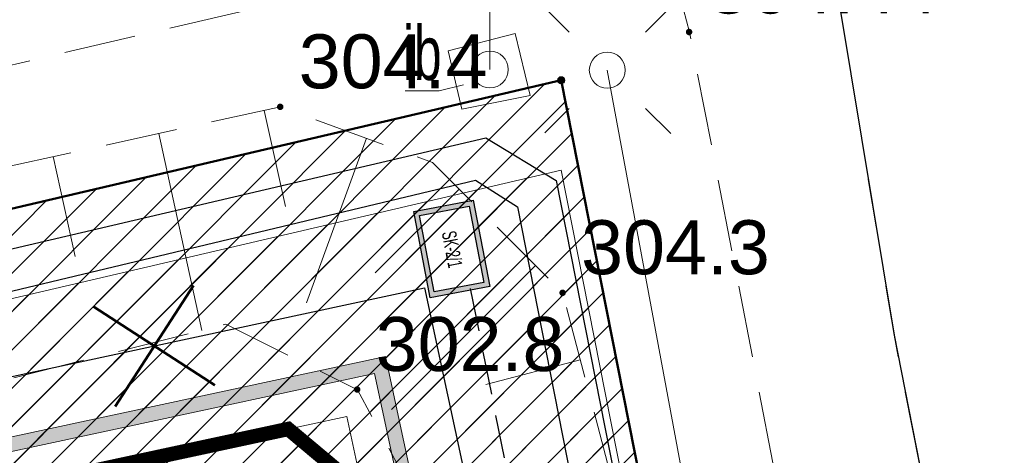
# Model space of a CAD drawing. Header units: metres. Extents: x 6567444 to 13135881, y 5574237 to 11149086.
# Tile 171 of 191: x 6567914 to 6567928, y 5574564 to 5574570. Entities that reach past the tile are written whole.
import ezdxf
from ezdxf.enums import TextEntityAlignment as Align

# ---------------------------------------------------------------- set-up
doc = ezdxf.new("R2010")
doc.units = ezdxf.units.M
for name, pattern in [('Krawędzie ukryte xs', [0.9, 0.6, -0.3]), ('Kropki przerywana 1', [250, 150, -100]), ('L_0_03', [1, 0.5, -0.5]), ('L_0_04', [1.5, 1, -0.5]), ('Przerywana', [240, 120, -120])]:
    doc.linetypes.add(name, pattern=pattern)
for name, color, linetype, lineweight in [('EGB_DzialkaEwidencyjna', 7, 'Continuous', 18), ('EGB_Klasouzytek', 92, 'Continuous', 18), ('EGB_KonturUzytkuGruntowego', 92, 'Continuous', 18), ('EGB_PunktGraniczny', 7, 'Continuous', 18), ('GES_InneUrzadzeniaTowarzyszace_P', 7, 'Continuous', 18), ('GES_PrzewodElektroenergetyczny', 1, 'Continuous', 18), ('GES_UrzadzeniaSiecElektroenergetyczna_P', 7, 'Continuous', 18), ('KR_ObiektKarto', 7, 'Continuous', 18), ('OT_Budowle', 7, 'Continuous', 18), ('OT_Komunikacja', 7, 'Continuous', 18), ('OT_Skarpa', 7, 'Continuous', 18), ('OTRN', 7, 'Continuous', 13), ('OTRS', 7, 'Continuous', 13), ('OTRS_O', 7, 'Continuous', 20), ('SEL_sieci_kable_SN', 10, 'SEL_SN', 50), ('Z_GRANICE SPRAWDZONE', 100, 'Continuous', 30)]:
    doc.layers.add(name, color=color, linetype=linetype, lineweight=lineweight)
for name, color, linetype in [('FORMA - Arch 01 - 820-G Rysunki Obrazki', 7, 'Continuous'), ('FORMA - Arch 01 - PZT 0 ZAKRES OPRACOWANIA', 7, 'Continuous'), ('FORMA - Arch 01 - PZT 1 Strefy', 7, 'Continuous'), ('FORMA - Arch 01 - PZT 2 Inne obiekty', 7, 'Continuous'), ('FORMA - Arch 01 - PZT-3 Zagospodarowanie', 7, 'Continuous'), ('OTRN_O', 7, 'Continuous')]:
    doc.layers.add(name, color=color, linetype=linetype)
doc.styles.add('ARIAL', font='arial.ttf')
doc.styles.add('BDOT', font='arial.ttf', dxfattribs={"width": 0.9})
doc.styles.get("Standard").update_dxf_attribs({"font": 'arial.ttf'})
doc.styles.add('STYL_AUTOMATYCZNY_12', font='arial.ttf', dxfattribs={"width": 0.6})
doc.linetypes.add('SEL_SN', pattern='A,5,["SN",ARIAL,S=1,R=0,X=1.8,Y=0.25],5', length=10)
doc.linetypes.add('Symbol (2)', pattern='A,0,[1,U02 PROJEKT ZAGOSPODAROWANIA TERENU1.Shx,S=0.793651,R=0,X=0,Y=0],-100,0', length=100)
pattern_1 = [(45, (0, 0), (-0.265165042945, 0.265165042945), [])]

# ---------------------------------------------------------------- blocks, each defined once
blk = doc.blocks.new('L_0_02_2')
at = {"color": 0}
blk.add_point((0, 0), dxfattribs=at)
blk = doc.blocks.new('L_0_02_1')
at = {"color": 0}
blk.add_point((0, 0), dxfattribs=at)
blk = doc.blocks.new('EGPG_N')
at = {"linetype": 'Continuous', "lineweight": 13}
blk.add_hatch(color=0, dxfattribs=at).paths.add_polyline_path([(0, -0.1, 1), (0, 0.1, 1)])
at = {"color": 0, "linetype": 'Continuous', "lineweight": 13}
blk.add_circle((0, 0), 0.1, dxfattribs=at)
blk = doc.blocks.new('other_SUPY')
at = {"color": 0, "linetype": 'Continuous', "lineweight": 18, "flags": 128}
for points in [[(-1.2, 7), (-2.1, 6.4)], [(0, 0), (0, 3.8), (-1.2, 3.4), (-1.2, 7)], [(-1.2, 7), (-0.4, 6.4)]]:
    blk.add_lwpolyline(points, dxfattribs=at)
at = {"color": 0, "linetype": 'Continuous', "lineweight": 18}
blk.add_circle((0, 0), 0.51, dxfattribs=at)
blk = doc.blocks.new('other_SUEO')
at = {"color": 0, "linetype": 'Continuous', "lineweight": 18, "flags": 128}
for points in [[(-1.06, 1.06), (-1.76, 1.76)], [(1.76, 1.76), (1.06, 1.06)], [(-1.74, -1.74), (-1.06, -1.06)], [(1.06, -1.06), (1.76, -1.76)]]:
    blk.add_lwpolyline(points, dxfattribs=at)
at = {"color": 0, "linetype": 'Continuous', "lineweight": 18}
blk.add_circle((0, 0), 0.5, dxfattribs=at)
blk = doc.blocks.new('OTRN')
at = {"layer": 'OTRN', "color": 0, "const_width": 0.09}
blk.add_lwpolyline([(-0.045, 0, 1), (0.045, 0, 1)], format="xyb", close=True, dxfattribs=at)
at = {"layer": 'OTRN_O', "color": 0, "style": 'BDOT'}
blk.add_attdef('RZEDNA', (0.514, 0.515), '', height=1.5, dxfattribs=at)
blk = doc.blocks.new('OTRS')
at = {"layer": 'OTRS', "color": 0, "lineweight": -3, "const_width": 0.09}
blk.add_lwpolyline([(-0.045, 0, 1), (0.045, 0, 1)], format="xyb", close=True, dxfattribs=at)
at = {"layer": 'OTRS_O', "color": 0, "style": 'BDOT'}
blk.add_attdef('RZEDNA', (0.514, 0.515), '', height=1.5, dxfattribs=at)
blk = doc.blocks.new('_MDCP')
at = {"layer": 'EGB_DzialkaEwidencyjna', "linetype": 'CONTINUOUS', "lineweight": 18}
for p, q in [((6567870.09, 5574563.29), (6567937.22, 5574576.21)), ((6567937.22, 5574576.21), (6567953.2, 5574485.85)), ((6567921.55, 5574569.11), (6567849.51, 5574552.26)), ((6567849.51, 5574552.26), (6567921.55, 5574569.11)), ((6567946.41, 5574443.1), (6567921.55, 5574569.11)), ((6567921.55, 5574569.11), (6567946.41, 5574443.1)), ((6567848.19, 5574557.83), (6567870.09, 5574563.29)), ((6567849.51, 5574552.26), (6567848.19, 5574557.83)), ((6567830.11, 5574547.72), (6567849.51, 5574552.26)), ((6567829, 5574518.49), (6567830.11, 5574547.72)), ((6567851.37, 5574441.53), (6567829, 5574518.49)), ((6567953.2, 5574485.85), (6567954.34, 5574479.4)), ((6567954.34, 5574479.4), (6567964.63, 5574421.22)), ((6567945.87, 5574426.93), (6567946.41, 5574443.1)), ((6567946.41, 5574443.1), (6567945.87, 5574426.93)), ((6567857.95, 5574413.39), (6567851.37, 5574441.53)), ((6567941.78, 5574411.28), (6567945.87, 5574426.93)), ((6567945.87, 5574426.93), (6567941.78, 5574411.28)), ((6567964.63, 5574421.22), (6567961.98, 5574385.01)), ((6567864.17, 5574367.81), (6567857.95, 5574413.39)), ((6567926.87, 5574389.48), (6567941.78, 5574411.28)), ((6567941.78, 5574411.28), (6567926.87, 5574389.48)), ((6567903.73, 5574376.76), (6567926.87, 5574389.48)), ((6567926.87, 5574389.48), (6567903.73, 5574376.76)), ((6567961.98, 5574385.01), (6567940.38, 5574379.35)), ((6567940.38, 5574379.35), (6567927.03, 5574350.99)), ((6567864.17, 5574367.81), (6567903.73, 5574376.76)), ((6567903.73, 5574376.76), (6567864.17, 5574367.81)), ((6567869.98, 5574345.11), (6567864.17, 5574367.81)), ((6567921.32, 5574359.06), (6567869.98, 5574345.11)), ((6567923.464, 5574348.631), (6567921.32, 5574359.06)), ((6567927.03, 5574350.99), (6567923.464, 5574348.631))]:
    blk.add_line(p, q, dxfattribs=at)
at = {"layer": 'EGB_Klasouzytek', "lineweight": 18}
blk.add_lwpolyline([(6567922.989, 5574350.942), (6567921.32, 5574359.06), (6567869.98, 5574345.11), (6567864.17, 5574367.81), (6567903.73, 5574376.76), (6567926.87, 5574389.48), (6567941.78, 5574411.28), (6567945.87, 5574426.93), (6567946.41, 5574443.1), (6567921.55, 5574569.11), (6567849.51, 5574552.26), (6567848.19, 5574557.83), (6567870.09, 5574563.29), (6567937.22, 5574576.21)], dxfattribs=at)
blk.add_lwpolyline([(6567903.73, 5574376.76), (6567864.17, 5574367.81), (6567857.95, 5574413.39), (6567851.37, 5574441.53), (6567829, 5574518.49), (6567830.11, 5574547.72), (6567849.51, 5574552.26), (6567921.55, 5574569.11), (6567946.41, 5574443.1), (6567945.87, 5574426.93), (6567941.78, 5574411.28), (6567926.87, 5574389.48)], close=True, dxfattribs=at)
at = {"layer": 'EGB_KonturUzytkuGruntowego', "linetype": 'L_0_03', "lineweight": 18}
blk.add_lwpolyline([(6567922.989, 5574350.942), (6567921.32, 5574359.06), (6567869.98, 5574345.11), (6567864.17, 5574367.81), (6567903.73, 5574376.76), (6567926.87, 5574389.48), (6567941.78, 5574411.28), (6567945.87, 5574426.93), (6567946.41, 5574443.1), (6567921.55, 5574569.11), (6567849.51, 5574552.26), (6567848.19, 5574557.83), (6567870.09, 5574563.29), (6567937.22, 5574576.21), (6567953.2, 5574485.85)], dxfattribs=at)
at = {"layer": 'EGB_KonturUzytkuGruntowego', "linetype": 'L_0_03', "lineweight": 18, "flags": 128}
blk.add_lwpolyline([(6567864.17, 5574367.81), (6567862.49, 5574380.1), (6567857.95, 5574413.39), (6567851.37, 5574441.53), (6567829, 5574518.49), (6567830.11, 5574547.72), (6567849.51, 5574552.26), (6567921.55, 5574569.11), (6567946.41, 5574443.1), (6567945.87, 5574426.93), (6567941.78, 5574411.28), (6567926.87, 5574389.48), (6567903.73, 5574376.76)], close=True, dxfattribs=at)
at = {"layer": 'EGB_PunktGraniczny'}
blk.add_point((6567921.55, 5574569.11), dxfattribs=at)
at = {"layer": 'GES_PrzewodElektroenergetyczny', "color": 1, "linetype": 'Continuous', "lineweight": 18, "flags": 128}
blk.add_lwpolyline([(6567865.43, 5574365.71), (6567866.05, 5574365.89), (6567896.56, 5574374.5), (6567904.27, 5574376.45), (6567911.08, 5574378.87), (6567917.57, 5574382.21), (6567923.68, 5574386.39), (6567927.96, 5574390.03), (6567932.71, 5574394.95), (6567937.44, 5574401.32), (6567941.37, 5574408.93), (6567944.03, 5574416.87), (6567946.43, 5574428.12), (6567947.07, 5574438.02), (6567946.76, 5574445.07), (6567943.54, 5574465.05), (6567937.11, 5574496.16), (6567934.67, 5574502.03), (6567928.51, 5574535.24), (6567922.19, 5574569.25)], dxfattribs=at)
at = {"layer": 'KR_ObiektKarto', "linetype": 'Continuous', "lineweight": 18, "flags": 128}
for points in [[(6567917.426, 5574568.691), (6567917.718, 5574567.355)], [(6567915.961, 5574568.371), (6567916.558, 5574565.636)], [(6567918.844, 5574568.304), (6567918.01, 5574566.019)], [(6567914.495, 5574568.051), (6567914.799, 5574566.66)], [(6567920.131, 5574567.599), (6567918.966, 5574566.433)], [(6567921.192, 5574566.538), (6567919.191, 5574564.537)], [(6567921.815, 5574565.226), (6567920.503, 5574564.882)]]:
    blk.add_lwpolyline(points, dxfattribs=at)
at = {"layer": 'OT_Budowle', "color": 7, "linetype": 'Continuous', "lineweight": 18, "flags": 128}
blk.add_lwpolyline([(6567920.91, 5574569.76), (6567921.12, 5574568.9), (6567920.17, 5574568.71), (6567919.98, 5574569.52)], close=True, dxfattribs=at)
at = {"layer": 'OT_Budowle', "color": 7, "linetype": 'Continuous', "lineweight": 15}
blk.add_lwpolyline([(6567920.192, 5574569.049), (6567919.854, 5574568.964), (6567919.383, 5574568.964)], dxfattribs=at)
at = {"layer": 'OT_Komunikacja', "color": 7, "linetype": 'Continuous', "lineweight": 25, "flags": 128}
blk.add_lwpolyline([(6567857.08, 5574558.64), (6567878.36, 5574563.51), (6567907.32, 5574570.28), (6567908.58, 5574572.61), (6567905.5, 5574574.28), (6567905.13, 5574574.52), (6567904.95, 5574574.89), (6567905.03, 5574575.37), (6567905.44, 5574575.72), (6567918.52, 5574578.59), (6567919.7, 5574578.59), (6567920.76, 5574578.35), (6567921.77, 5574577.92), (6567922.83, 5574577.12), (6567923.8, 5574575.84), (6567924.51, 5574574.05), (6567925.03, 5574571.71), (6567925.42, 5574570.12), (6567926.172, 5574565.569), (6567928.182, 5574555.336), (6567929.81, 5574547.284), (6567935.279, 5574519.986)], dxfattribs=at)
at = {"layer": 'OT_Komunikacja', "color": 7, "linetype": 'L_0_04', "lineweight": 18, "flags": 128}
blk.add_lwpolyline([(6567919.7, 5574578.59), (6567920.76, 5574578.35), (6567921.77, 5574577.92), (6567922.83, 5574577.12), (6567923.8, 5574575.84), (6567924.51, 5574574.05), (6567925.03, 5574571.71), (6567925.42, 5574570.12), (6567926.172, 5574565.569), (6567928.182, 5574555.336), (6567929.81, 5574547.284), (6567935.279, 5574519.986), (6567935.957, 5574516.391), (6567939.3, 5574499.444), (6567941.361, 5574488.965), (6567942.778, 5574481.353), (6567941.559, 5574476.747), (6567935.05, 5574510.337), (6567926.066, 5574555.647), (6567923.648, 5574568.154), (6567923.33, 5574569.78), (6567923.13, 5574570.56), (6567922.7, 5574571.28), (6567922.48, 5574571.32), (6567907.73, 5574567.88), (6567907.32, 5574570.28), (6567908.58, 5574572.61), (6567905.5, 5574574.28), (6567905.13, 5574574.52), (6567904.95, 5574574.89), (6567905.03, 5574575.37), (6567905.44, 5574575.72), (6567918.52, 5574578.59)], close=True, dxfattribs=at)
at = {"layer": 'OT_Skarpa', "color": 7, "linetype": 'L_0_04', "lineweight": 18, "flags": 128}
blk.add_lwpolyline([(6567884.01, 5574512.09), (6567876.86, 5574547.94), (6567876.26, 5574547.82), (6567875.76, 5574549.86), (6567876.05, 5574552.23), (6567876.57, 5574555.45), (6567878.39, 5574559.18), (6567897.71, 5574564.07), (6567907.99, 5574566.63), (6567917.65, 5574568.74), (6567919.76, 5574567.97), (6567921.57, 5574566.16), (6567922.3, 5574563.38), (6567924.42, 5574554.5), (6567927.48, 5574539.93), (6567930.14, 5574525.19), (6567933.11, 5574509.36), (6567935.59, 5574495.65), (6567937.29, 5574485.32), (6567934.85, 5574495.46), (6567931.87, 5574510.28), (6567928.6, 5574524.67), (6567925.41, 5574540.18), (6567922.33, 5574553.8), (6567920.26, 5574561.93), (6567918.72, 5574564.81), (6567916.89, 5574565.72), (6567903.79, 5574562.41), (6567889, 5574558.66), (6567880.87, 5574556.37), (6567881, 5574553.22), (6567881.08, 5574550.51), (6567883.71, 5574545.25), (6567886.81, 5574530.54), (6567887.46, 5574525.34), (6567888.95, 5574514.16)], close=True, dxfattribs=at)
at = {"layer": 'Z_GRANICE SPRAWDZONE', "linetype": 'ByBlock', "flags": 128}
blk.add_lwpolyline([(6567830.11, 5574547.72), (6567849.531, 5574552.262), (6567921.55, 5574569.11), (6567946.41, 5574443.1), (6567945.87, 5574426.93), (6567941.769, 5574411.258), (6567926.87, 5574389.48), (6567903.73, 5574376.76), (6567864.17, 5574367.81), (6567857.95, 5574413.39), (6567851.37, 5574441.53), (6567829, 5574518.49), (6567830.11, 5574547.72)], dxfattribs=at)
at = {"layer": 'EGB_DzialkaEwidencyjna', "linetype": 'Continuous', "xscale": 0.5, "yscale": 0.5, "zscale": 0.5}
for name, rotation in [('L_0_02_2', 281.16), ('L_0_02_1', 193.16), ('L_0_02_2', 193.16), ('L_0_02_1', 281.16)]:
    blk.add_blockref(name, (6567921.55, 5574569.11), dxfattribs=dict(at, rotation=rotation))
at = {"layer": 'EGB_PunktGraniczny', "linetype": 'Continuous', "xscale": 0.5, "yscale": 0.5, "zscale": 0.5}
blk.add_blockref('EGPG_N', (6567921.55, 5574569.11), dxfattribs=at)
at = {"layer": 'GES_InneUrzadzeniaTowarzyszace_P', "linetype": 'Continuous', "xscale": 0.5, "yscale": 0.5, "zscale": 0.5}
blk.add_blockref('other_SUPY', (6567920.56, 5574569.26), dxfattribs=at)
at = {"layer": 'GES_UrzadzeniaSiecElektroenergetyczna_P', "linetype": 'Continuous', "xscale": 0.5, "yscale": 0.5, "zscale": 0.5}
blk.add_blockref('other_SUEO', (6567922.19, 5574569.25), dxfattribs=at)
at = {"layer": 'OTRN', "color": 14, "xscale": 0.5, "yscale": 0.5, "zscale": 0.5}
for p, values in [((6567917.647, 5574568.741, 304.373), {'RZEDNA': '304.4'}), ((6567921.569, 5574566.158, 304.281), {'RZEDNA': '304.3'}), ((6567918.716, 5574564.814, 302.79), {'RZEDNA': '302.8'})]:
    blk.add_blockref('OTRN', p, dxfattribs=at).add_auto_attribs(values)
at = {"layer": 'OTRS', "xscale": 0.5, "yscale": 0.5, "zscale": 0.5}
blk.add_blockref('OTRS', (6567923.326, 5574569.781, 304.441), dxfattribs=at).add_auto_attribs({'RZEDNA': '304.44'})
at = {"layer": 'OT_Budowle', "color": 7, "lineweight": 15, "width": 0.66}
blk.add_text('ib', height=0.75, dxfattribs=at).set_placement((6567919.619, 5574569.489), align=Align.MIDDLE_CENTER)
blk = doc.blocks.new('Ściana_22', base_point=(6567844.074, 5574547.691))
at = {"layer": 'FORMA - Arch 01 - PZT 2 Inne obiekty', "linetype": 'Continuous', "lineweight": 13, "true_color": 0xbb77e3}
for points in [[(6567918.913, 5574563.98), (6567918.955, 5574563.785), (6567919.109, 5574564.022)], [(6567918.955, 5574563.785), (6567919.151, 5574563.827), (6567919.109, 5574564.022)], [(6567918.913, 5574563.98), (6567844.228, 5574547.929), (6567844.27, 5574547.733), (6567918.955, 5574563.785)]]:
    blk.add_hatch(color=191, dxfattribs=at).paths.add_polyline_path(points)
at = {"layer": 'FORMA - Arch 01 - PZT 2 Inne obiekty', "color": 191, "linetype": 'Continuous', "lineweight": 13, "true_color": 0xbb77e3, "flags": 128}
for points in [[(6567919.109, 5574564.022), (6567844.032, 5574547.887)], [(6567919.109, 5574564.022), (6567919.151, 5574563.827)], [(6567844.27, 5574547.733), (6567918.955, 5574563.785)]]:
    blk.add_lwpolyline(points, dxfattribs=at)
blk = doc.blocks.new('Ściana_23', base_point=(6567918.955, 5574563.785))
at = {"layer": 'FORMA - Arch 01 - PZT 2 Inne obiekty', "linetype": 'Continuous', "lineweight": 13, "true_color": 0xbb77e3}
blk.add_hatch(color=191, dxfattribs=at).paths.add_polyline_path([(6567925.798, 5574532.896), (6567919.151, 5574563.827), (6567918.955, 5574563.785), (6567925.603, 5574532.854)])
at = {"layer": 'FORMA - Arch 01 - PZT 2 Inne obiekty', "color": 191, "linetype": 'Continuous', "lineweight": 13, "true_color": 0xbb77e3, "flags": 128}
for points in [[(6567918.955, 5574563.785), (6567925.645, 5574532.658)], [(6567925.798, 5574532.896), (6567919.151, 5574563.827)]]:
    blk.add_lwpolyline(points, dxfattribs=at)
blk = doc.blocks.new('PR1183 Chorzów Metalowców V09_TT')
at = {"layer": 'FORMA - Arch 01 - 820-G Rysunki Obrazki', "linetype": 'Continuous', "lineweight": 25, "true_color": 0xff8040}
h = blk.add_hatch(color=11, dxfattribs=at)
h.paths.add_polyline_path([(6567919.502, 5574566.036), (6567919.731, 5574564.838), (6567920.556, 5574564.996), (6567920.327, 5574566.194)])
h.paths.add_polyline_path([(6567919.583, 5574565.98), (6567920.271, 5574566.112), (6567920.474, 5574565.051), (6567919.786, 5574564.92)], flags=0)
at = {"layer": 'FORMA - Arch 01 - PZT 1 Strefy', "linetype": 'Continuous', "lineweight": 0, "true_color": 0x577933}
h = blk.add_hatch(dxfattribs=at)
h.set_pattern_fill('ANSI31', color=77, scale=3, style=0)
h.set_pattern_definition(pattern_1)
h.paths.add_polyline_path([(6567829, 5574517.24), (6567842.398, 5574471.118), (6567844.165, 5574471.632), (6567846.931, 5574462.111), (6567846.967, 5574484.472), (6567835.736, 5574536.73), (6567846.642, 5574539.074), (6567844.864, 5574547.35), (6567918.571, 5574563.191), (6567935.605, 5574483.933), (6567930.975, 5574476.768), (6567931.227, 5574475.595), (6567933.57, 5574476.098, 0.216609), (6567938.884, 5574480.085), (6567921.55, 5574567.86), (6567849.267, 5574550.953), (6567830.11, 5574546.47)])
at = {"layer": 'FORMA - Arch 01 - PZT 1 Strefy', "linetype": 'Continuous', "lineweight": 0, "true_color": 0x606060}
h = blk.add_hatch(dxfattribs=at)
h.set_pattern_fill('ANSI31', color=251, scale=3, style=0)
h.set_pattern_definition(pattern_1)
h.paths.add_polyline_path([(6567846.973, 5574484.443), (6567846.931, 5574462.111), (6567848.531, 5574462.109), (6567848.555, 5574477.084), (6567851.261, 5574464.492), (6567853.217, 5574464.912), (6567838.111, 5574535.195), (6567849.018, 5574537.539), (6567847.239, 5574545.815), (6567909.194, 5574559.13), (6567910.929, 5574559.503), (6567916.794, 5574560.763), (6567918.527, 5574552.697), (6567922.645, 5574533.535), (6567924.844, 5574534.007), (6567920.284, 5574555.223), (6567918.571, 5574563.191), (6567844.864, 5574547.35), (6567846.642, 5574539.074), (6567835.736, 5574536.73)])
at = {"layer": 'FORMA - Arch 01 - 820-G Rysunki Obrazki', "color": 1, "linetype": 'Przerywana', "lineweight": 25}
for points in [[(6567888.014, 5574559.46), (6567920.503, 5574567.061), (6567921.481, 5574566.468), (6567938.311, 5574480.985), (6567942.154, 5574461.468)], [(6567888.054, 5574558.759), (6567920.359, 5574566.471), (6567920.943, 5574566.1), (6567937.722, 5574480.868), (6567941.596, 5574461.364)]]:
    blk.add_lwpolyline(points, dxfattribs=at)
at = {"layer": 'FORMA - Arch 01 - 820-G Rysunki Obrazki', "color": 7, "linetype": 'Continuous', "lineweight": 25}
for points in [[(6567920.327, 5574566.194), (6567920.556, 5574564.996), (6567919.731, 5574564.838), (6567919.502, 5574566.036)], [(6567920.271, 5574566.112), (6567920.474, 5574565.051), (6567919.786, 5574564.92), (6567919.583, 5574565.98)]]:
    blk.add_lwpolyline(points, close=True, dxfattribs=at)
at = {"layer": 'FORMA - Arch 01 - 820-G Rysunki Obrazki', "color": 11, "linetype": 'Continuous', "lineweight": 25, "true_color": 0xff8040, "flags": 128}
for points in [[(6567920.327, 5574566.194), (6567920.556, 5574564.996), (6567919.731, 5574564.838), (6567919.502, 5574566.036)], [(6567920.271, 5574566.112), (6567920.474, 5574565.051), (6567919.786, 5574564.92), (6567919.583, 5574565.98)]]:
    blk.add_lwpolyline(points, close=True, dxfattribs=at)
at = {"layer": 'FORMA - Arch 01 - 820-G Rysunki Obrazki', "color": 11, "linetype": 'Krawędzie ukryte xs', "lineweight": 25, "true_color": 0xff8040}
blk.add_lwpolyline([(6567920.286, 5574564.969), (6567935.14, 5574490.524)], dxfattribs=at)
at = {"layer": 'FORMA - Arch 01 - PZT 0 ZAKRES OPRACOWANIA', "color": 1, "linetype": 'Kropki przerywana 1', "lineweight": 50}
for p, q in [((6567921.55, 5574567.86), (6567849.267, 5574550.953)), ((6567946.41, 5574441.85), (6567921.55, 5574567.86))]:
    blk.add_line(p, q, dxfattribs=at)
at = {"layer": 'FORMA - Arch 01 - PZT 1 Strefy', "color": 71, "linetype": 'Continuous', "lineweight": 13, "true_color": 0xaff266}
for p, q in [((6567921.55, 5574567.86), (6567849.267, 5574550.953)), ((6567938.884, 5574480.085), (6567921.55, 5574567.86)), ((6567844.864, 5574547.35), (6567918.571, 5574563.191)), ((6567918.571, 5574563.191), (6567935.605, 5574483.933))]:
    blk.add_line(p, q, dxfattribs=at)
at = {"layer": 'FORMA - Arch 01 - PZT 1 Strefy', "color": 9, "linetype": 'Continuous', "lineweight": 13}
for p, q in [((6567918.571, 5574563.191), (6567844.864, 5574547.35)), ((6567920.284, 5574555.223), (6567918.571, 5574563.191))]:
    blk.add_line(p, q, dxfattribs=at)
at = {"layer": 'FORMA - Arch 01 - PZT-3 Zagospodarowanie', "color": 7, "linetype": 'Continuous', "lineweight": 50}
for p, q in [((6567916.441, 5574565.008), (6567915.356, 5574563.328)), ((6567915.059, 5574564.711), (6567916.738, 5574563.625))]:
    blk.add_line(p, q, dxfattribs=at)
at = {"layer": 'FORMA - Arch 01 - PZT-3 Zagospodarowanie', "color": 7, "linetype": 'Continuous', "lineweight": 18}
for p, q in [((6567844.864, 5574547.35), (6567918.571, 5574563.191)), ((6567918.571, 5574563.191), (6567924.844, 5574534.007))]:
    blk.add_line(p, q, dxfattribs=at)
at = {"layer": 'FORMA - Arch 01 - PZT-3 Zagospodarowanie', "color": 7, "linetype": 'Symbol (2)', "lineweight": 25, "flags": 128}
blk.add_lwpolyline([(6567842.025, 5574479.36), (6567845.16, 5574486.232), (6567834.071, 5574537.827), (6567844.662, 5574540.103), (6567842.864, 5574548.471), (6567919.652, 5574564.975), (6567931.425, 5574510.197)], dxfattribs=at)
at = {"layer": 'FORMA - Arch 01 - PZT 2 Inne obiekty', "color": 191, "lineweight": 13, "true_color": 0xbb77e3}
for name, p in [('Ściana_22', (6567844.074, 5574547.691)), ('Ściana_23', (6567918.955, 5574563.785))]:
    blk.add_blockref(name, p, dxfattribs=at)
at = {"layer": 'FORMA - Arch 01 - 820-G Rysunki Obrazki', "color": 7, "linetype": 'Continuous', "lineweight": 25, "insert": (6567919.886, 5574565.744), "char_height": 0.2, "attachment_point": 7, "rotation": 280.8375, "style": 'STYL_AUTOMATYCZNY_12'}
blk.add_mtext('\\A1;{\\pql;\\fArial|b0|i0|c238|p0;\\W0.600000;SK-2/1}', dxfattribs=at)
blk = doc.blocks.new('GE.I.6640.1.468.2024_MDCP_dodatkowe pomiary_12.03.2026')
at = {"layer": 'EGB_DzialkaEwidencyjna', "linetype": 'CONTINUOUS', "lineweight": 18}
for p, q in [((6567870.09, 5574563.29), (6567937.22, 5574576.21)), ((6567937.22, 5574576.21), (6567953.2, 5574485.85)), ((6567921.55, 5574569.11), (6567849.51, 5574552.26)), ((6567849.51, 5574552.26), (6567921.55, 5574569.11)), ((6567946.41, 5574443.1), (6567921.55, 5574569.11)), ((6567921.55, 5574569.11), (6567946.41, 5574443.1)), ((6567848.19, 5574557.83), (6567870.09, 5574563.29)), ((6567849.51, 5574552.26), (6567848.19, 5574557.83)), ((6567830.11, 5574547.72), (6567849.51, 5574552.26)), ((6567829, 5574518.49), (6567830.11, 5574547.72)), ((6567851.37, 5574441.53), (6567829, 5574518.49)), ((6567953.2, 5574485.85), (6567954.34, 5574479.4)), ((6567954.34, 5574479.4), (6567964.63, 5574421.22)), ((6567945.87, 5574426.93), (6567946.41, 5574443.1)), ((6567946.41, 5574443.1), (6567945.87, 5574426.93)), ((6567857.95, 5574413.39), (6567851.37, 5574441.53)), ((6567941.78, 5574411.28), (6567945.87, 5574426.93)), ((6567945.87, 5574426.93), (6567941.78, 5574411.28)), ((6567964.63, 5574421.22), (6567961.98, 5574385.01)), ((6567864.17, 5574367.81), (6567857.95, 5574413.39)), ((6567926.87, 5574389.48), (6567941.78, 5574411.28)), ((6567941.78, 5574411.28), (6567926.87, 5574389.48)), ((6567903.73, 5574376.76), (6567926.87, 5574389.48)), ((6567926.87, 5574389.48), (6567903.73, 5574376.76)), ((6567961.98, 5574385.01), (6567940.38, 5574379.35)), ((6567940.38, 5574379.35), (6567927.03, 5574350.99)), ((6567864.17, 5574367.81), (6567903.73, 5574376.76)), ((6567903.73, 5574376.76), (6567864.17, 5574367.81)), ((6567869.98, 5574345.11), (6567864.17, 5574367.81)), ((6567921.32, 5574359.06), (6567869.98, 5574345.11)), ((6567923.464, 5574348.631), (6567921.32, 5574359.06)), ((6567927.03, 5574350.99), (6567923.464, 5574348.631))]:
    blk.add_line(p, q, dxfattribs=at)
at = {"layer": 'EGB_Klasouzytek', "lineweight": 18}
blk.add_lwpolyline([(6567922.989, 5574350.942), (6567921.32, 5574359.06), (6567869.98, 5574345.11), (6567864.17, 5574367.81), (6567903.73, 5574376.76), (6567926.87, 5574389.48), (6567941.78, 5574411.28), (6567945.87, 5574426.93), (6567946.41, 5574443.1), (6567921.55, 5574569.11), (6567849.51, 5574552.26), (6567848.19, 5574557.83), (6567870.09, 5574563.29), (6567937.22, 5574576.21)], dxfattribs=at)
blk.add_lwpolyline([(6567903.73, 5574376.76), (6567864.17, 5574367.81), (6567857.95, 5574413.39), (6567851.37, 5574441.53), (6567829, 5574518.49), (6567830.11, 5574547.72), (6567849.51, 5574552.26), (6567921.55, 5574569.11), (6567946.41, 5574443.1), (6567945.87, 5574426.93), (6567941.78, 5574411.28), (6567926.87, 5574389.48)], close=True, dxfattribs=at)
at = {"layer": 'EGB_KonturUzytkuGruntowego', "linetype": 'L_0_03', "lineweight": 18}
blk.add_lwpolyline([(6567922.989, 5574350.942), (6567921.32, 5574359.06), (6567869.98, 5574345.11), (6567864.17, 5574367.81), (6567903.73, 5574376.76), (6567926.87, 5574389.48), (6567941.78, 5574411.28), (6567945.87, 5574426.93), (6567946.41, 5574443.1), (6567921.55, 5574569.11), (6567849.51, 5574552.26), (6567848.19, 5574557.83), (6567870.09, 5574563.29), (6567937.22, 5574576.21), (6567953.2, 5574485.85)], dxfattribs=at)
at = {"layer": 'EGB_KonturUzytkuGruntowego', "linetype": 'L_0_03', "lineweight": 18, "flags": 128}
blk.add_lwpolyline([(6567864.17, 5574367.81), (6567862.49, 5574380.1), (6567857.95, 5574413.39), (6567851.37, 5574441.53), (6567829, 5574518.49), (6567830.11, 5574547.72), (6567849.51, 5574552.26), (6567921.55, 5574569.11), (6567946.41, 5574443.1), (6567945.87, 5574426.93), (6567941.78, 5574411.28), (6567926.87, 5574389.48), (6567903.73, 5574376.76)], close=True, dxfattribs=at)
at = {"layer": 'EGB_PunktGraniczny'}
blk.add_point((6567921.55, 5574569.11), dxfattribs=at)
at = {"layer": 'GES_PrzewodElektroenergetyczny', "color": 1, "linetype": 'Continuous', "lineweight": 18, "flags": 128}
blk.add_lwpolyline([(6567865.43, 5574365.71), (6567866.05, 5574365.89), (6567896.56, 5574374.5), (6567904.27, 5574376.45), (6567911.08, 5574378.87), (6567917.57, 5574382.21), (6567923.68, 5574386.39), (6567927.96, 5574390.03), (6567932.71, 5574394.95), (6567937.44, 5574401.32), (6567941.37, 5574408.93), (6567944.03, 5574416.87), (6567946.43, 5574428.12), (6567947.07, 5574438.02), (6567946.76, 5574445.07), (6567943.54, 5574465.05), (6567937.11, 5574496.16), (6567934.67, 5574502.03), (6567928.51, 5574535.24), (6567922.19, 5574569.25)], dxfattribs=at)
at = {"layer": 'KR_ObiektKarto', "linetype": 'Continuous', "lineweight": 18, "flags": 128}
for points in [[(6567917.426, 5574568.691), (6567917.718, 5574567.355)], [(6567915.961, 5574568.371), (6567916.558, 5574565.636)], [(6567918.844, 5574568.304), (6567918.01, 5574566.019)], [(6567914.495, 5574568.051), (6567914.799, 5574566.66)], [(6567920.131, 5574567.599), (6567918.966, 5574566.433)], [(6567921.192, 5574566.538), (6567919.191, 5574564.537)], [(6567921.815, 5574565.226), (6567920.503, 5574564.882)]]:
    blk.add_lwpolyline(points, dxfattribs=at)
at = {"layer": 'OT_Budowle', "color": 7, "linetype": 'Continuous', "lineweight": 18, "flags": 128}
blk.add_lwpolyline([(6567920.91, 5574569.76), (6567921.12, 5574568.9), (6567920.17, 5574568.71), (6567919.98, 5574569.52)], close=True, dxfattribs=at)
at = {"layer": 'OT_Budowle', "color": 7, "linetype": 'Continuous', "lineweight": 15}
blk.add_lwpolyline([(6567920.192, 5574569.049), (6567919.854, 5574568.964), (6567919.383, 5574568.964)], dxfattribs=at)
at = {"layer": 'OT_Komunikacja', "color": 7, "linetype": 'Continuous', "lineweight": 25, "flags": 128}
blk.add_lwpolyline([(6567857.08, 5574558.64), (6567878.36, 5574563.51), (6567907.32, 5574570.28), (6567908.58, 5574572.61), (6567905.5, 5574574.28), (6567905.13, 5574574.52), (6567904.95, 5574574.89), (6567905.03, 5574575.37), (6567905.44, 5574575.72), (6567918.52, 5574578.59), (6567919.7, 5574578.59), (6567920.76, 5574578.35), (6567921.77, 5574577.92), (6567922.83, 5574577.12), (6567923.8, 5574575.84), (6567924.51, 5574574.05), (6567925.03, 5574571.71), (6567925.42, 5574570.12), (6567926.172, 5574565.569), (6567928.182, 5574555.336), (6567929.81, 5574547.284), (6567935.279, 5574519.986)], dxfattribs=at)
at = {"layer": 'OT_Komunikacja', "color": 7, "linetype": 'L_0_04', "lineweight": 18, "flags": 128}
blk.add_lwpolyline([(6567919.7, 5574578.59), (6567920.76, 5574578.35), (6567921.77, 5574577.92), (6567922.83, 5574577.12), (6567923.8, 5574575.84), (6567924.51, 5574574.05), (6567925.03, 5574571.71), (6567925.42, 5574570.12), (6567926.172, 5574565.569), (6567928.182, 5574555.336), (6567929.81, 5574547.284), (6567935.279, 5574519.986), (6567935.957, 5574516.391), (6567939.3, 5574499.444), (6567941.361, 5574488.965), (6567942.778, 5574481.353), (6567941.559, 5574476.747), (6567935.05, 5574510.337), (6567926.066, 5574555.647), (6567923.648, 5574568.154), (6567923.33, 5574569.78), (6567923.13, 5574570.56), (6567922.7, 5574571.28), (6567922.48, 5574571.32), (6567907.73, 5574567.88), (6567907.32, 5574570.28), (6567908.58, 5574572.61), (6567905.5, 5574574.28), (6567905.13, 5574574.52), (6567904.95, 5574574.89), (6567905.03, 5574575.37), (6567905.44, 5574575.72), (6567918.52, 5574578.59)], close=True, dxfattribs=at)
at = {"layer": 'OT_Skarpa', "color": 7, "linetype": 'L_0_04', "lineweight": 18, "flags": 128}
blk.add_lwpolyline([(6567884.01, 5574512.09), (6567876.86, 5574547.94), (6567876.26, 5574547.82), (6567875.76, 5574549.86), (6567876.05, 5574552.23), (6567876.57, 5574555.45), (6567878.39, 5574559.18), (6567897.71, 5574564.07), (6567907.99, 5574566.63), (6567917.65, 5574568.74), (6567919.76, 5574567.97), (6567921.57, 5574566.16), (6567922.3, 5574563.38), (6567924.42, 5574554.5), (6567927.48, 5574539.93), (6567930.14, 5574525.19), (6567933.11, 5574509.36), (6567935.59, 5574495.65), (6567937.29, 5574485.32), (6567934.85, 5574495.46), (6567931.87, 5574510.28), (6567928.6, 5574524.67), (6567925.41, 5574540.18), (6567922.33, 5574553.8), (6567920.26, 5574561.93), (6567918.72, 5574564.81), (6567916.89, 5574565.72), (6567903.79, 5574562.41), (6567889, 5574558.66), (6567880.87, 5574556.37), (6567881, 5574553.22), (6567881.08, 5574550.51), (6567883.71, 5574545.25), (6567886.81, 5574530.54), (6567887.46, 5574525.34), (6567888.95, 5574514.16)], close=True, dxfattribs=at)
at = {"layer": 'Z_GRANICE SPRAWDZONE', "linetype": 'ByBlock', "flags": 128}
blk.add_lwpolyline([(6567830.11, 5574547.72), (6567849.531, 5574552.262), (6567921.55, 5574569.11), (6567946.41, 5574443.1), (6567945.87, 5574426.93), (6567941.769, 5574411.258), (6567926.87, 5574389.48), (6567903.73, 5574376.76), (6567864.17, 5574367.81), (6567857.95, 5574413.39), (6567851.37, 5574441.53), (6567829, 5574518.49), (6567830.11, 5574547.72)], dxfattribs=at)
at = {"layer": 'EGB_DzialkaEwidencyjna', "linetype": 'Continuous', "xscale": 0.5, "yscale": 0.5, "zscale": 0.5}
for name, rotation in [('L_0_02_2', 281.16), ('L_0_02_1', 193.16), ('L_0_02_2', 193.16), ('L_0_02_1', 281.16)]:
    blk.add_blockref(name, (6567921.55, 5574569.11), dxfattribs=dict(at, rotation=rotation))
at = {"layer": 'EGB_PunktGraniczny', "linetype": 'Continuous', "xscale": 0.5, "yscale": 0.5, "zscale": 0.5}
blk.add_blockref('EGPG_N', (6567921.55, 5574569.11), dxfattribs=at)
at = {"layer": 'GES_InneUrzadzeniaTowarzyszace_P', "linetype": 'Continuous', "xscale": 0.5, "yscale": 0.5, "zscale": 0.5}
blk.add_blockref('other_SUPY', (6567920.56, 5574569.26), dxfattribs=at)
at = {"layer": 'GES_UrzadzeniaSiecElektroenergetyczna_P', "linetype": 'Continuous', "xscale": 0.5, "yscale": 0.5, "zscale": 0.5}
blk.add_blockref('other_SUEO', (6567922.19, 5574569.25), dxfattribs=at)
at = {"layer": 'OTRN', "color": 14, "xscale": 0.5, "yscale": 0.5, "zscale": 0.5}
for p, values in [((6567917.647, 5574568.741, 304.373), {'RZEDNA': '304.4'}), ((6567921.569, 5574566.158, 304.281), {'RZEDNA': '304.3'}), ((6567918.716, 5574564.814, 302.79), {'RZEDNA': '302.8'})]:
    blk.add_blockref('OTRN', p, dxfattribs=at).add_auto_attribs(values)
at = {"layer": 'OTRS', "xscale": 0.5, "yscale": 0.5, "zscale": 0.5}
blk.add_blockref('OTRS', (6567923.326, 5574569.781, 304.441), dxfattribs=at).add_auto_attribs({'RZEDNA': '304.44'})
at = {"layer": 'OT_Budowle', "color": 7, "lineweight": 15, "width": 0.66}
blk.add_text('ib', height=0.75, dxfattribs=at).set_placement((6567919.619, 5574569.489), align=Align.MIDDLE_CENTER)
blk = doc.blocks.new('PT-IE-001 PZT - instal. elektr XREFF')
at = {"layer": 'SEL_sieci_kable_SN'}
blk.add_lwpolyline([(6567892.848, 5574558.913, 0.2, 0.2, 0), (6567917.757, 5574564.266, 0.2, 0.2, 0), (6567918.796, 5574563.396, 0.2, 0.2, 0), (6567927.137, 5574523.953, 0.2, 0.2, 0), (6567928.432, 5574523.32, 0.2, 0.2, 0), (6567937.238, 5574483.451, 0.2, 0.2, 0)], format="xyseb", dxfattribs=at)

msp = doc.modelspace()

# ---------------------------------------------------------------- block references
at = {"layer": 'Defpoints'}
msp.add_blockref('GE.I.6640.1.468.2024_MDCP_dodatkowe pomiary_12.03.2026', (0, 0), dxfattribs=at)

# ---------------------------------------------------------------- next in the draw order: block references
msp.add_blockref('PR1183 Chorzów Metalowców V09_TT', (0, 1.25))

# ---------------------------------------------------------------- next in the draw order: block references
msp.add_blockref('_MDCP', (0, 0))

# ---------------------------------------------------------------- next in the draw order: block references
msp.add_blockref('PT-IE-001 PZT - instal. elektr XREFF', (0, 0))

# ---------------------------------------------------------------- next in the draw order: hatches: boundary and pattern name
at = {"layer": 'FORMA - Arch 01 - PZT 1 Strefy', "linetype": 'Continuous', "lineweight": 0, "true_color": 0x577933}
h = msp.add_hatch(dxfattribs=at)
h.set_pattern_fill('ANSI31', color=77, scale=3, style=0)
h.set_pattern_definition(pattern_1)
h.paths.add_polyline_path([(6567829, 5574517.24), (6567842.398, 5574471.118), (6567844.165, 5574471.632), (6567846.931, 5574462.111), (6567846.967, 5574484.472), (6567835.736, 5574536.73), (6567846.642, 5574539.074), (6567844.864, 5574547.35), (6567918.571, 5574563.191), (6567935.605, 5574483.933), (6567930.975, 5574476.768), (6567931.227, 5574475.595), (6567933.57, 5574476.098, 0.216609), (6567938.884, 5574480.085), (6567921.55, 5574567.86), (6567849.267, 5574550.953), (6567830.11, 5574546.47)])

# ---------------------------------------------------------------- next in the draw order: linework, layer by layer
at = {"layer": 'FORMA - Arch 01 - PZT 1 Strefy', "color": 71, "linetype": 'Continuous', "lineweight": 13, "true_color": 0xaff266}
for p, q in [((6567921.55, 5574567.86), (6567849.267, 5574550.953)), ((6567938.884, 5574480.085), (6567921.55, 5574567.86))]:
    msp.add_line(p, q, dxfattribs=at)

doc.saveas('drawing.dxf')
